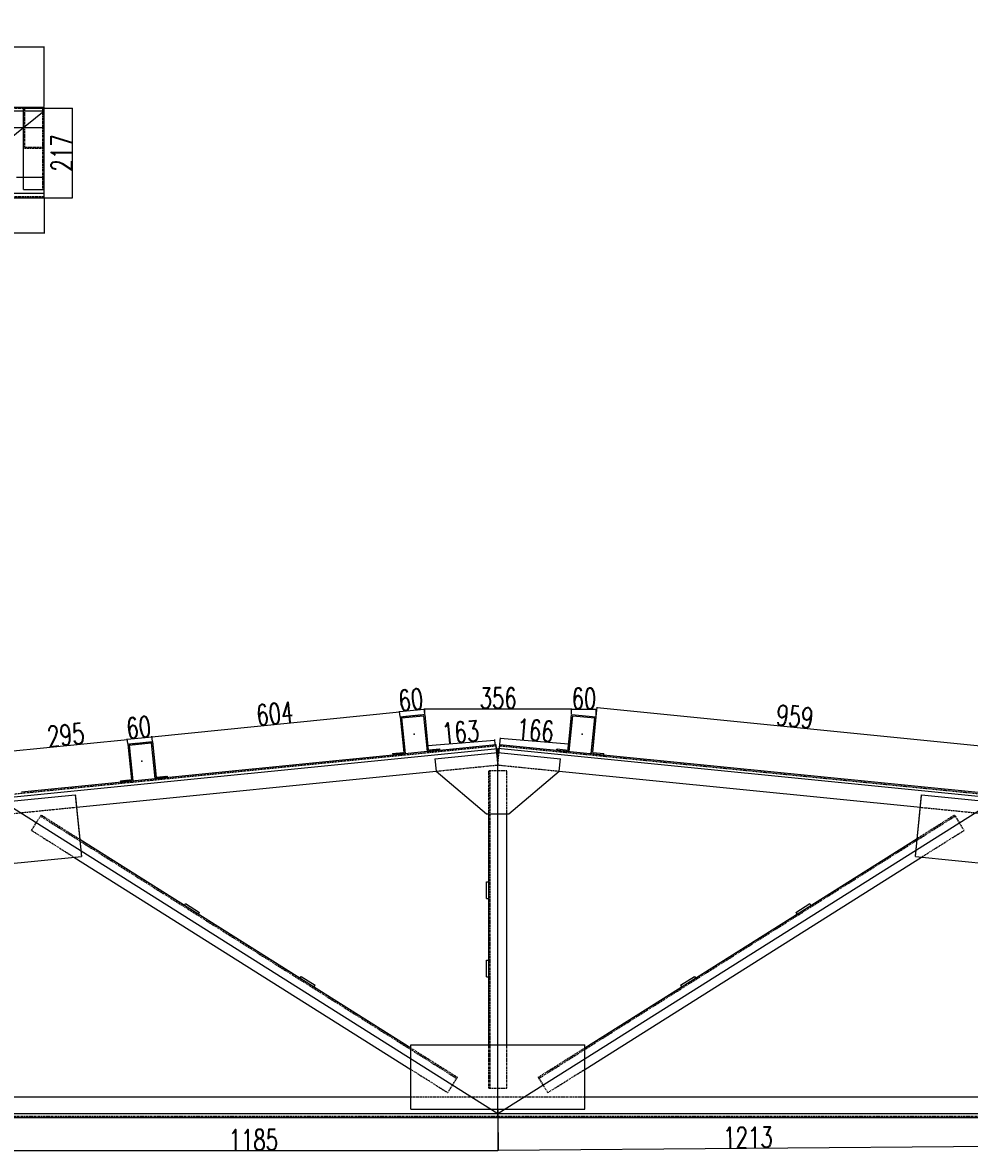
# Model space of a CAD drawing. Header units: feet. Extents: x -13577 to 173285, y -65833 to 34873.
# Tile 33 of 127: x -9076 to -6780, y -7919 to -5178. Entities that reach past the tile are written whole.
import ezdxf

# ---------------------------------------------------------------- set-up
doc = ezdxf.new("R2010")
doc.units = ezdxf.units.FT
doc.header["$LTSCALE"] = 10
doc.header["$MEASUREMENT"] = 0
doc.linetypes.add('HIDDEN', pattern=[0.375, 0.25, -0.125])
doc.layers.get('0').update_dxf_attribs({"linetype": 'CONTINUOUS'})
doc.layers.get('Defpoints').update_dxf_attribs({"linetype": 'CONTINUOUS'})
for name, color, linetype in [('FORIR', 4, 'CONTINUOUS'), ('G', 3, 'CONTINUOUS'), ('TR', 6, 'HIDDEN'), ('TXT1', 7, 'CONTINUOUS')]:
    doc.layers.add(name, color=color, linetype=linetype)
doc.styles.add('1', font='romans.shx', dxfattribs={"width": 0.7, "height": 50})
doc.dimstyles.get("Standard").update_dxf_attribs({"dimtxt": 50, "dimasz": 1, "dimexe": 1, "dimexo": 1, "dimgap": 1, "dimtad": 1, "dimdec": 0, "dimdsep": 46, "dimtxsty": '1', "dimblk": 'ARCHTICK', "dimcen": 3, "dimclrd": 1, "dimclre": 1, "dimclrt": 3, "dimadec": 0, "dimazin": 0, "dimtfac": 1, "dimtdec": 0, "dimtix": 1, "dimtmove": 0, "dimatfit": 3, "dimfxl": 0, "dimtolj": 1, "dimarcsym": 0})

# ---------------------------------------------------------------- blocks, each defined once
blk = doc.blocks.new('3D_INFOM')
blk.add_point((0, 0))
at = {"layer": 'FORIR', "flags": 1}
for tag, p in [('MARK', (7.55, -4.31)), ('NUM_DIS', (7.55, -11.68)), ('NOT_PEZ', (45.73, -11.68)), ('QTA_PEZ', (7.55, -18.55)), ('TIP_PEZ', (45.73, -18.55)), ('TRA_PEZ', (7.55, -26.33)), ('COS_PEZ', (45.73, -26.33)), ('DES_PEZ', (7.55, -33.75))]:
    blk.add_attdef(tag, p, '', height=5, dxfattribs=at)
blk = doc.blocks.new('_ArchTick')
at = {"color": 0, "linetype": 'ByBlock', "const_width": 0.15}
blk.add_lwpolyline([(-0.5, -0.5), (0.5, 0.5)], dxfattribs=at)
blk = doc.blocks.new('*D1340')
at = {"layer": 'Defpoints', "color": 0}
for p in [(-8821.1, -6926.8), (-8762.5, -6909.3), (-8761.4, -6920.8)]:
    blk.add_point(p, dxfattribs=at)
at = {"layer": 'TXT1', "color": 1, "lineweight": -2, "transparency": 16777216}
for p, q in [((-8761.5, -6919.8), (-8762.6, -6908.3)), ((-8821.2, -6925.8), (-8822.3, -6914.3)), ((-8822.2, -6915.3), (-8762.5, -6909.3))]:
    blk.add_line(p, q, dxfattribs=at)
for p, rotation in [((-8762.5, -6909.3), 5.710586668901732), ((-8822.2, -6915.3), 185.7105866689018)]:
    blk.add_blockref('_ArchTick', p, dxfattribs=dict(at, rotation=rotation))
at = {"layer": 'TXT1', "color": 3, "transparency": 16777216, "insert": (-8794.9, -6886.4), "char_height": 50, "attachment_point": 5, "rotation": 5.7106, "style": '1'}
blk.add_mtext('\\A1;60', dxfattribs=at)
blk = doc.blocks.new('*D1342')
at = {"layer": 'Defpoints', "color": 0}
for p in [(-8102.2, -6842.2), (-8160.7, -6860.8), (-8101, -6854.8)]:
    blk.add_point(p, dxfattribs=at)
at = {"layer": 'TXT1', "color": 1, "lineweight": -2, "transparency": 16777216}
for p, q in [((-8160.8, -6859.8), (-8162, -6847.2)), ((-8161.9, -6848.2), (-8102.2, -6842.2)), ((-8101.1, -6853.8), (-8102.3, -6841.2))]:
    blk.add_line(p, q, dxfattribs=at)
for p, rotation in [((-8161.9, -6848.2), 185.7579730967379), ((-8102.2, -6842.2), 5.757973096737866)]:
    blk.add_blockref('_ArchTick', p, dxfattribs=dict(at, rotation=rotation))
at = {"layer": 'TXT1', "color": 3, "transparency": 16777216, "insert": (-8134.7, -6819.3), "char_height": 50, "attachment_point": 5, "rotation": 5.758, "style": '1'}
blk.add_mtext('\\A1;60', dxfattribs=at)
blk = doc.blocks.new('*D1343')
at = {"layer": 'Defpoints', "color": 0}
for p in [(-7744.7, -6841.6), (-8101, -6854.8), (-7744.7, -6854.8)]:
    blk.add_point(p, dxfattribs=at)
at = {"layer": 'TXT1', "color": 1, "lineweight": -2, "transparency": 16777216}
for p, q in [((-8101, -6853.8), (-8101, -6840.6)), ((-8101, -6841.6), (-7744.7, -6841.6)), ((-7744.7, -6853.8), (-7744.7, -6840.6))]:
    blk.add_line(p, q, dxfattribs=at)
for p, rotation in [((-8101, -6841.6), 180.0080219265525), ((-7744.7, -6841.6), 0.008021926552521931)]:
    blk.add_blockref('_ArchTick', p, dxfattribs=dict(at, rotation=rotation))
at = {"layer": 'TXT1', "color": 3, "transparency": 16777216, "insert": (-7922.9, -6815.6), "char_height": 50, "attachment_point": 5, "rotation": 0.008, "style": '1'}
blk.add_mtext('\\A1;356', dxfattribs=at)
blk = doc.blocks.new('*D1392')
at = {"layer": 'Defpoints', "color": 0}
for p in [(-9023.8, -5385.3), (-9023.8, -5602.3), (-8955.9, -5602.3)]:
    blk.add_point(p, dxfattribs=at)
at = {"layer": 'TXT1', "color": 1, "lineweight": -2, "transparency": 16777216}
for p, q in [((-9022.8, -5385.3), (-8954.9, -5385.3)), ((-8955.9, -5385.3), (-8955.9, -5602.3)), ((-9022.8, -5602.3), (-8954.9, -5602.3))]:
    blk.add_line(p, q, dxfattribs=at)
for p, rotation in [((-8955.9, -5385.3), 90), ((-8955.9, -5602.3), 270)]:
    blk.add_blockref('_ArchTick', p, dxfattribs=dict(at, rotation=rotation))
at = {"layer": 'TXT1', "color": 3, "transparency": 16777216, "insert": (-8981.9, -5493.8), "char_height": 50, "attachment_point": 5, "rotation": 90, "style": '1'}
blk.add_mtext('\\A1;217', dxfattribs=at)

msp = doc.modelspace()

# ---------------------------------------------------------------- linework, layer by layer
for p, q in [((-9023.8, -5392.3), (-9523.8, -5392.3)), ((-9023.8, -5392.3), (-9273.8, -5592.3)), ((-9023.8, -5592.3), (-9523.8, -5592.3)), ((-12773.8, -7422.3), (-7923.8, -6937.3)), ((-7923.8, -7822.3), (-7923.8, -6937.3)), ((-3073.8, -7422.3), (-7923.8, -6937.3)), ((-9136.3, -7058.6), (-7923.8, -7822.3)), ((-7923.8, -7822.3), (-6711.3, -7058.6)), ((-12773.8, -7822.3), (-7923.8, -7822.3)), ((-7923.8, -7822.3), (-3073.8, -7822.3))]:
    msp.add_line(p, q)
at = {"layer": 'G'}
for p, q in [((-9523.8, -5382.3), (-9023.8, -5382.3)), ((-9073.8, -5582.3), (-9073.8, -5382.3)), ((-9023.8, -5602.3), (-9023.8, -5382.3)), ((-9246.8, -5432.3), (-9023.8, -5432.3)), ((-9090.8, -5552.3), (-9023.8, -5552.3)), ((-9073.8, -5582.3), (-9023.8, -5582.3)), ((-13423.8, -5602.3), (-9023.8, -5602.3)), ((-8160.7, -6860.7), (-8101, -6854.8)), ((-8160.7, -6860.8), (-8160.7, -6860.7)), ((-8160.7, -6860.7), (-8152, -6947.3)), ((-8160.7, -6860.8), (-8152, -6947.3)), ((-8157.3, -6863.5), (-8103.7, -6858.1)), ((-8157.3, -6863.5), (-8148.7, -6950)), ((-8103.7, -6858.1), (-8103.7, -6858.1)), ((-8103.7, -6858.1), (-8095, -6944.6)), ((-8101, -6854.8), (-8092.3, -6941.3)), ((-7753.4, -6941.3), (-7744.7, -6854.8)), ((-7750.7, -6944.6), (-7742, -6858.1)), ((-7750.7, -6944.6), (-7742, -6858.1)), ((-7744.7, -6854.8), (-7685, -6860.7)), ((-7742, -6858.1), (-7688.4, -6863.5)), ((-7742, -6858.1), (-7688.4, -6863.5)), ((-7742, -6858.1), (-7742, -6858.1)), ((-7697, -6950), (-7688.4, -6863.5)), ((-7693.7, -6947.3), (-7685, -6860.7)), ((-7693.7, -6947.3), (-7685, -6860.8)), ((-7685, -6860.8), (-7685, -6860.7)), ((-8821.1, -6926.8), (-8761.3, -6920.8)), ((-8821.1, -6926.8), (-8812.4, -7013.3)), ((-8821.1, -6926.8), (-8821.1, -6926.8)), ((-8817.7, -6929.6), (-8764.1, -6924.1)), ((-8817.7, -6929.5), (-8809.1, -7015.8)), ((-8764.1, -6924.1), (-8755.4, -7010.5)), ((-8764.1, -6924.2), (-8764.1, -6924.1)), ((-8761.3, -6920.8), (-8752.7, -7007.3)), ((-8065.2, -6941.4), (-7928.8, -6927.8)), ((-7928.8, -6927.8), (-7926.8, -6947.7)), ((-7928.5, -6930.8), (-7926.8, -6947.7)), ((-7920.9, -6947.7), (-7918.9, -6927.8)), ((-7920.9, -6947.7), (-7919.2, -6930.8)), ((-7918.9, -6927.8), (-3073.8, -7412.3)), ((-9078.7, -7042.8), (-8178.6, -6952.8)), ((-8178.8, -6949.9), (-8152, -6947.3)), ((-8178.8, -6949.9), (-8178.6, -6952.8)), ((-8178.8, -6950), (-8178.8, -6949.9)), ((-8178.8, -6949.9), (-8178.5, -6953)), ((-8178.8, -6950), (-8178.6, -6952.8)), ((-8178.5, -6953), (-8148.7, -6950)), ((-8148.7, -6949.8), (-8095.1, -6944.4)), ((-8095, -6944.6), (-8065.2, -6941.6)), ((-8092.3, -6941.3), (-8065.5, -6938.6)), ((-8076.1, -6962.6), (-7923.8, -6947.4)), ((-8076.1, -6962.6), (-8073.1, -6992.5)), ((-8065.5, -6938.6), (-8065.2, -6941.6)), ((-7923.8, -6947.4), (-7771.6, -6962.6)), ((-7780.5, -6941.6), (-7780.2, -6938.6)), ((-7780.2, -6938.6), (-7753.4, -6941.3)), ((-7774.6, -6992.5), (-7771.6, -6962.6)), ((-7693.7, -6947.3), (-7666.9, -6949.9)), ((-7667.2, -6953), (-7666.9, -6949.9)), ((-7667.2, -6953), (-7666.9, -6950)), ((-7666.9, -6950), (-7666.9, -6949.9)), ((-8945.5, -7079.7), (-8073.1, -6992.5)), ((-8839.2, -7016), (-8812.4, -7013.3)), ((-8839.2, -7016), (-8838.9, -7018.8)), ((-8839.2, -7016), (-8838.9, -7018.8)), ((-8839.2, -7016), (-8839.2, -7016)), ((-8752.7, -7007.3), (-8725.9, -7004.7)), ((-8725.9, -7004.7), (-8725.6, -7007.5)), ((-8073.1, -6992.5), (-7950.8, -7096.1)), ((-7896.8, -7096.1), (-7774.6, -6992.5)), ((-7774.6, -6992.5), (-6898.9, -7080)), ((-9177.3, -7072.7), (-8948.5, -7049.9)), ((-8948.5, -7049.9), (-8933.5, -7199.1)), ((-6910.9, -7199.4), (-6896, -7050.2)), ((-6896, -7050.2), (-6667.1, -7073.1)), ((-8945.5, -7079.7), (-8937.7, -7157.7)), ((-7950.8, -7096.1), (-7896.8, -7096.1)), ((-7945.8, -7656.1), (-7945.8, -7096.1)), ((-7901.8, -7656.1), (-7901.8, -7096.1)), ((-7712.9, -7663.5), (-6906.5, -7155.5)), ((-8937.7, -7157.7), (-8134.8, -7663.5)), ((-9162.4, -7222), (-8933.5, -7199.1)), ((-8951.7, -7200.9), (-8134.8, -7715.5)), ((-7712.9, -7715.5), (-6896, -7200.9)), ((-6910.9, -7199.4), (-6682, -7222.3)), ((-7950.8, -7261.1), (-7945.8, -7261.1)), ((-7950.8, -7301.1), (-7950.8, -7261.1)), ((-8683.4, -7317.9), (-8680.8, -7313.7)), ((-8680.8, -7313.7), (-8646.9, -7335)), ((-7950.8, -7301.1), (-7945.8, -7301.1)), ((-7200.8, -7335), (-7166.9, -7313.7)), ((-7166.9, -7313.7), (-7164.3, -7317.9)), ((-8649.6, -7339.2), (-8646.9, -7335)), ((-7200.8, -7335), (-7198.1, -7339.2)), ((-7950.8, -7451.1), (-7945.8, -7451.1)), ((-7950.8, -7491.1), (-7950.8, -7451.1)), ((-8403.4, -7494.3), (-8400.7, -7490.1)), ((-8400.7, -7490.1), (-8366.8, -7511.4)), ((-8369.5, -7515.6), (-8366.8, -7511.4)), ((-7950.8, -7491.1), (-7945.8, -7491.1)), ((-7480.8, -7511.4), (-7447, -7490.1)), ((-7480.8, -7511.4), (-7478.2, -7515.6)), ((-7447, -7490.1), (-7444.3, -7494.3)), ((-8134.8, -7656.1), (-7712.9, -7656.1)), ((-8134.8, -7812.3), (-8134.8, -7656.1)), ((-7712.9, -7812.3), (-7712.9, -7656.1)), ((-9109.3, -7782.3), (-8134.8, -7782.3)), ((-7712.9, -7782.3), (-6741.4, -7782.3)), ((-8134.8, -7812.3), (-7712.9, -7812.3)), ((-7923.8, -7832.3), (-7923.8, -7812.3)), ((-12773.8, -7832.3), (-2373.8, -7832.3))]:
    msp.add_line(p, q, dxfattribs=at)
at = {"layer": 'TR'}
for p, q in [((-9523.8, -5385.3), (-9023.8, -5385.3)), ((-9071.2, -5479.6), (-9071.2, -5384.9)), ((-9071.2, -5384.9), (-9026.5, -5384.9)), ((-9026.9, -5582.3), (-9026.9, -5382.3)), ((-9026.5, -5394.3), (-9026.5, -5384.9)), ((-9026.5, -5394.3), (-9023.8, -5394.3)), ((-9073.8, -5482.3), (-9023.8, -5482.3)), ((-9071.2, -5479.6), (-9026.5, -5479.6)), ((-9026.5, -5470.3), (-9023.8, -5470.3)), ((-9026.5, -5479.6), (-9026.5, -5470.3)), ((-13423.8, -5599.3), (-9023.8, -5599.3)), ((-8160.7, -6860.8), (-8101, -6854.8)), ((-8157.3, -6863.5), (-8157.3, -6863.5)), ((-8157.3, -6863.5), (-8157.3, -6863.5)), ((-8157.3, -6863.5), (-8148.7, -6950)), ((-8101, -6854.8), (-8101, -6854.8)), ((-7753.4, -6941.3), (-7744.7, -6854.8)), ((-7744.7, -6854.8), (-7744.7, -6854.8)), ((-7697, -6950), (-7688.4, -6863.5)), ((-7688.4, -6863.5), (-7688.4, -6863.5)), ((-7688.4, -6863.5), (-7688.4, -6863.5)), ((-7685, -6860.8), (-7685, -6860.7)), ((-12774.5, -7415.4), (-7928.5, -6930.8)), ((-8821.1, -6926.8), (-8761.3, -6920.9)), ((-8817.7, -6929.6), (-8817.7, -6929.5)), ((-8817.7, -6929.6), (-8817.7, -6929.6)), ((-8817.7, -6929.6), (-8809.1, -7016.1)), ((-8761.3, -6920.9), (-8761.3, -6920.8)), ((-8761.3, -6920.9), (-8752.7, -7007.4)), ((-7928.8, -6927.8), (-7923.8, -6977.5)), ((-7928.5, -6930.8), (-7923.8, -6977.5)), ((-7923.8, -6977.5), (-7918.9, -6927.8)), ((-7923.8, -6977.5), (-7919.2, -6930.8)), ((-7919.2, -6930.8), (-3073.2, -7415.4)), ((-8178.8, -6950), (-8152, -6947.3)), ((-8178.6, -6952.8), (-8148.7, -6949.8)), ((-8178.6, -6952.8), (-8178.5, -6953)), ((-8178.6, -6952.8), (-8178.5, -6953)), ((-8178.5, -6953), (-8178.5, -6953)), ((-8178.5, -6953), (-8178.5, -6953)), ((-8152, -6947.3), (-8152, -6947.3)), ((-8152, -6947.3), (-8152, -6947.3)), ((-8148.7, -6949.8), (-8148.7, -6950)), ((-8148.7, -6950), (-8148.7, -6950)), ((-8095.1, -6944.4), (-8065.2, -6941.4)), ((-8095.1, -6944.4), (-8095, -6944.6)), ((-8095.1, -6944.4), (-8095, -6944.7)), ((-8095, -6944.7), (-8095, -6944.6)), ((-8095, -6944.7), (-8095, -6944.6)), ((-8092.3, -6941.3), (-8065.5, -6938.7)), ((-8092.3, -6941.3), (-8092.3, -6941.3)), ((-8092.3, -6941.3), (-8092.3, -6941.3)), ((-8065.5, -6938.7), (-8065.5, -6938.6)), ((-8065.5, -6938.6), (-8065.2, -6941.4)), ((-8065.2, -6941.4), (-8065.2, -6941.6)), ((-8065.2, -6941.7), (-8065.2, -6941.6)), ((-8065.2, -6941.7), (-8065.2, -6941.6)), ((-7926.8, -6947.7), (-7923.8, -6977.5)), ((-7923.8, -6977.5), (-7920.9, -6947.7)), ((-7780.5, -6941.7), (-7780.2, -6938.7)), ((-7780.5, -6941.7), (-7780.5, -6941.6)), ((-7780.5, -6941.7), (-7750.7, -6944.7)), ((-7780.2, -6938.7), (-7780.2, -6938.6)), ((-7753.4, -6941.3), (-7753.4, -6941.3)), ((-7753.4, -6941.3), (-7753.4, -6941.3)), ((-7750.7, -6944.7), (-7750.7, -6944.6)), ((-7750.7, -6944.7), (-7750.7, -6944.6)), ((-7697, -6950), (-7667.2, -6953)), ((-7697, -6950), (-7697, -6950)), ((-7693.7, -6947.3), (-7693.7, -6947.3)), ((-7693.7, -6947.3), (-7693.7, -6947.3)), ((-7667.2, -6953), (-7666.9, -6949.9)), ((-7667.2, -6953), (-7667.2, -6953)), ((-7667.2, -6953), (-7667.2, -6953)), ((-7666.9, -6950), (-7666.9, -6949.9)), ((-8073.1, -6992.5), (-7923.8, -6977.5)), ((-7945.8, -7096.1), (-7945.8, -6991.1)), ((-7945.8, -6991.1), (-7901.8, -6991.1)), ((-7942.6, -7761.1), (-7942.6, -6991.1)), ((-7923.8, -6977.5), (-7774.6, -6992.5)), ((-7923.8, -6977.5), (-7923.8, -6977.5)), ((-7923.8, -6977.5), (-7923.8, -6977.5)), ((-7901.8, -7096.1), (-7901.8, -6991.1)), ((-8839.2, -7016), (-8812.4, -7013.4)), ((-8838.9, -7019.1), (-8809.1, -7016)), ((-8812.4, -7013.3), (-8812.4, -7013.4)), ((-8812.4, -7013.4), (-8812.4, -7013.3)), ((-8809.1, -7015.8), (-8809.1, -7016)), ((-8809.1, -7016.1), (-8809.1, -7016)), ((-8755.4, -7010.7), (-8725.6, -7007.7)), ((-8755.4, -7010.5), (-8755.4, -7010.7)), ((-8755.4, -7010.5), (-8755.4, -7010.7)), ((-8755.4, -7010.7), (-8755.4, -7010.7)), ((-8752.7, -7007.4), (-8725.9, -7004.7)), ((-8752.7, -7007.4), (-8752.7, -7007.3)), ((-8725.9, -7004.7), (-8725.9, -7004.7)), ((-8725.9, -7004.7), (-8725.6, -7007.7)), ((-8725.6, -7007.5), (-8725.6, -7007.7)), ((-8725.6, -7007.7), (-8725.6, -7007.7)), ((-8073.1, -6992.5), (-8073.1, -6992.5)), ((-7774.6, -6992.5), (-7774.6, -6992.5)), ((-8838.9, -7018.8), (-8838.9, -7019)), ((-8838.9, -7018.8), (-8838.9, -7019.1)), ((-8838.9, -7019.1), (-8838.9, -7019)), ((-8948.5, -7049.9), (-8945.5, -7079.7)), ((-6898.9, -7080), (-6896, -7050.2)), ((-9174.3, -7102.6), (-8945.5, -7079.7)), ((-9054.6, -7136.1), (-9031.2, -7098.8)), ((-9031.2, -7098.8), (-8937.7, -7157.7)), ((-6906.5, -7155.5), (-6898.9, -7080)), ((-6906.5, -7155.5), (-6816.5, -7098.8)), ((-6898.9, -7080), (-6670.1, -7102.9)), ((-6816.5, -7098.8), (-6814.8, -7101.5)), ((-6816.5, -7098.8), (-6793.1, -7136.1)), ((-9032.9, -7101.5), (-8023.5, -7737.4)), ((-7824.2, -7737.4), (-6814.8, -7101.5)), ((-9054.6, -7136.1), (-8951.7, -7200.9)), ((-6906.9, -7159.6), (-6906.5, -7155.5)), ((-6896, -7200.9), (-6793.1, -7136.1)), ((-8937.7, -7157.7), (-8937.3, -7161.8)), ((-8937.3, -7161.8), (-8933.5, -7199.1)), ((-6910.9, -7199.4), (-6906.9, -7159.6)), ((-8369.5, -7515.6), (-8369.5, -7515.6)), ((-8369.5, -7515.6), (-8369.5, -7515.6)), ((-8134.8, -7663.5), (-8021.7, -7734.7)), ((-7945.8, -7761.1), (-7945.8, -7656.1)), ((-7901.8, -7761.1), (-7901.8, -7656.1)), ((-7825.9, -7734.7), (-7712.9, -7663.5)), ((-8134.8, -7715.5), (-8045.2, -7771.9)), ((-7802.5, -7771.9), (-7712.9, -7715.5)), ((-8045.2, -7771.9), (-8021.7, -7734.7)), ((-7825.9, -7734.7), (-7824.2, -7737.4)), ((-7825.9, -7734.7), (-7802.5, -7771.9)), ((-8134.8, -7782.3), (-7712.9, -7782.3)), ((-7945.8, -7761.1), (-7901.8, -7761.1)), ((-7923.8, -7812.3), (-7923.8, -7782.3)), ((-12773.8, -7829.3), (-2373.8, -7829.3))]:
    msp.add_line(p, q, dxfattribs=at)

# ---------------------------------------------------------------- block references
at = {"xscale": 10, "yscale": 10, "zscale": 10}
for p in [(-9072.5, -5432.3), (-8126.3, -6902.5), (-8126.3, -6902.5), (-7719.4, -6902.5), (-7719.4, -6902.5), (-8786.7, -6968.6)]:
    msp.add_blockref('3D_INFOM', p, dxfattribs=at)

# ---------------------------------------------------------------- dimensions: what is measured, and where the dimension line sits
at = {"layer": 'TXT1'}
for base, p1, p2, override in [((-9023.8, -5236.4), (-9523.8, -5382.3), (-9023.8, -5382.3), {"dimtxt": 3}), ((-9023.8, -5687.5), (-9523.8, -5602.3), (-9023.8, -5602.3), {"dimtxt": 3, "dimtmove": 1}), ((-7685, -6842.1), (-7744.7, -6854.8), (-7685, -6860.8), {"dimtxt": 3})]:
    msp.add_linear_dim(base=base, p1=p1, p2=p2, dimstyle='Standard', override=override, dxfattribs=at).render()
dim = msp.add_linear_dim(base=(-8955.9, -5602.3), p1=(-9023.8, -5385.3), p2=(-9023.8, -5602.3), angle=90, dimstyle='Standard', override={"dimtxt": 3}, dxfattribs=at)
dim.commit()
dim.dimension.update_dxf_attribs({"geometry": '*D1392', "text_midpoint": (-8981.9, -5493.8)})
for p1, p2, distance, picture, middle in [((-8160.7, -6860.8), (-8101, -6854.8), 12.7, '*D1342', (-8134.7, -6819.3)), ((-8101, -6854.8), (-7744.7, -6854.8), 13.2, '*D1343', (-7922.9, -6815.6)), ((-8821.1, -6926.8), (-8761.4, -6920.8), 11.6, '*D1340', (-8794.9, -6886.4))]:
    dim = msp.add_aligned_dim(p1=p1, p2=p2, distance=distance, dimstyle='Standard', override={"dimtxt": 3}, dxfattribs=at)
    dim.commit()
    dim.dimension.update_dxf_attribs({"geometry": picture, "text_midpoint": middle})
for p1, p2, distance in [((-8761.3, -6920.9), (-8160.7, -6860.7), 12.1), ((-7685, -6860.8), (-6731.2, -6956.1), 22.6), ((-9114.5, -6956.1), (-8821.1, -6926.8), 11.1), ((-8092.3, -6941.3), (-7929.9, -6927.9), 10.9), ((-7918.9, -6927.8), (-7753.4, -6941.3), 15.2), ((-9109.3444, -7812.3492), (-7923.8445, -7812.3492), -100.0421), ((-7923.8, -7822.3), (-6711.3, -7812.3), -89.2)]:
    msp.add_aligned_dim(p1=p1, p2=p2, distance=distance, dimstyle='Standard', override={"dimtxt": 3}, dxfattribs=at).render()

doc.saveas('drawing.dxf')
